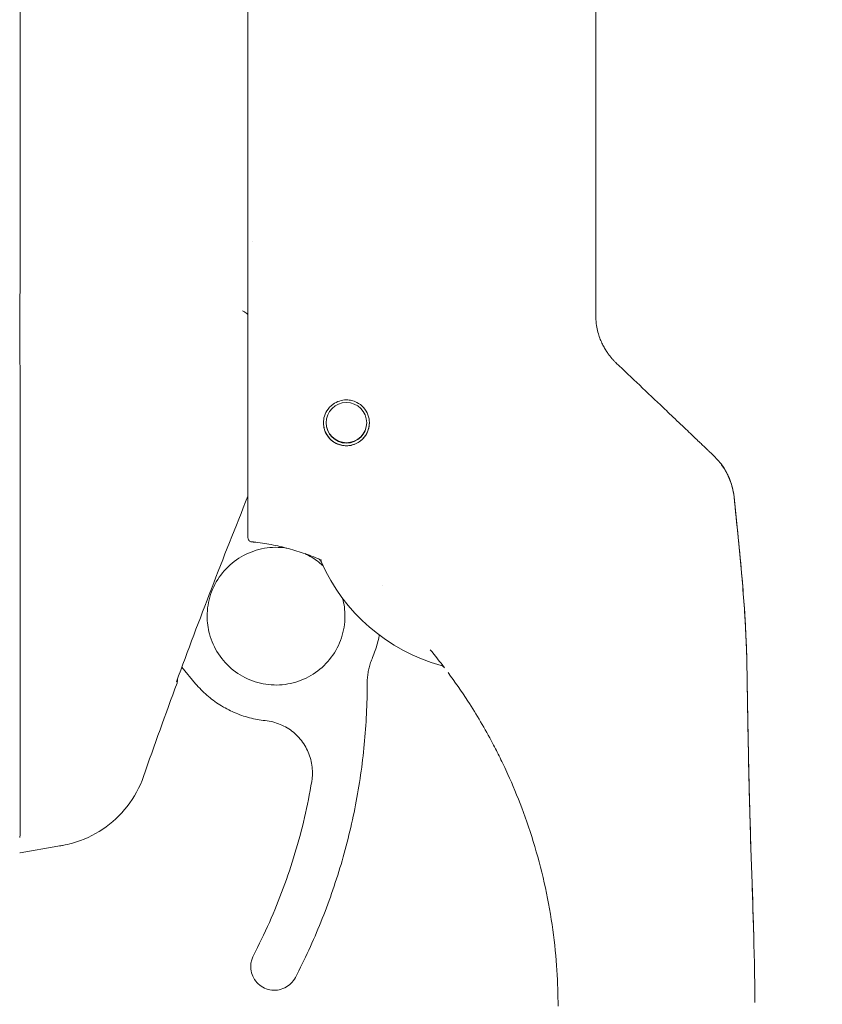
# Model space of a CAD drawing. Header units: inches. Extents: x 3 to 371, y 8 to 234.
# Tile 10 of 51: x 93.56 to 95.96, y 139.42 to 142.37. Entities that reach past the tile are written whole.
import ezdxf

# ---------------------------------------------------------------- set-up
doc = ezdxf.new("R2010")
doc.units = ezdxf.units.IN
doc.header["$LTSCALE"] = 22
doc.header["$MEASUREMENT"] = 0
doc.layers.add('Dimension (ANSI)', color=7, linetype='Continuous', lineweight=5)
doc.layers.add('Visible (ANSI)', color=7, linetype='Continuous', lineweight=5)
doc.styles.add('ROMANS', font='romans.shx')
doc.dimstyles.new('Default (ANSI)', dxfattribs={"dimscale": 22, "dimtxt": 0.08, "dimasz": 0.098425, "dimexe": 0.125, "dimexo": 0.0625, "dimgap": 0.031496, "dimtad": 0, "dimtih": 1, "dimtoh": 1, "dimrnd": 1e-08, "dimzin": 0, "dimdsep": 46, "dimtxsty": 'ROMANS', "dimcen": 0.09, "dimdle": 0.393701, "dimclrd": 256, "dimclre": 256, "dimclrt": 256, "dimadec": 0, "dimazin": 0, "dimtfac": 1.25, "dimtofl": 0, "dimtmove": 0, "dimatfit": 3, "dimfxl": 0, "dimtolj": 1, "dimtzin": 0, "dimlwd": -1, "dimlwe": -1, "dimarcsym": 0})

# ---------------------------------------------------------------- blocks, each defined once
blk = doc.blocks.new('*D28')
at = {"layer": 'Defpoints', "color": 0}
for p in [(91.3176, 141.0554), (92.3176, 129.6058), (92.3176, 111.0904)]:
    blk.add_point(p, dxfattribs=at)
at = {"layer": 'Dimension (ANSI)'}
for p, q in [((91.3176, 139.6804), (91.3176, 126.8558)), ((89.1522, 129.6058), (86.9869, 129.6058)), ((94.483, 129.6058), (97.2188, 129.6058))]:
    blk.add_line(p, q, dxfattribs=at)
for points in [[(89.1522, 129.9667), (89.1522, 129.2449), (91.3176, 129.6058)], [(94.483, 129.9667), (94.483, 129.2449), (92.3176, 129.6058)]]:
    blk.add_solid(points, dxfattribs=at)
at = {"layer": 'Dimension (ANSI)', "insert": (97.9117, 130.4858), "char_height": 1.76, "attachment_point": 1, "style": 'ROMANS'}
blk.add_mtext('\\A1;1.00', dxfattribs=at)

msp = doc.modelspace()

# ---------------------------------------------------------------- linework, layer by layer
at = {"layer": 'Visible (ANSI)'}
for p, q in [((93.5578, 142.6211), (93.5578, 141.5571)), ((93.5578, 141.3265), (93.5578, 139.9221)), ((94.6448, 140.6714), (94.6448, 140.6714)), ((94.043, 140.4273), (94.0845, 140.3779)), ((93.6709, 139.8901), (93.5578, 139.8702)), ((93.5567, 139.8702), (93.5578, 139.8702)), ((94.2497, 139.5289), (94.2497, 139.5292))]:
    msp.add_line(p, q, dxfattribs=at)
msp.add_circle((94.5367, 141.1608), 0.061, dxfattribs=at)
for centre, radius, start, end in [((94.5367, 141.1608), 0.0689, 180.0866, 359.908), ((94.5367, 141.162), 0.061, 180.5649, 359.4351), ((94.5367, 141.1617), 0.061, 180.426, 359.574), ((94.5367, 141.1614), 0.061, 180.2801, 359.7199), ((94.9666, 140.9643), 0.5512, 203.6685, 254.6398), ((108.8027, 134.9278), 15.748, 159.74434, 160.82859)]:
    msp.add_arc(centre, radius, start, end, dxfattribs=at)
for centre, major_axis, ratio, start_param, end_param in [((95.5502, 141.522), (-0.2377, -0.1397), 0.832675, 0.198438, 0.234151), ((95.5036, 140.9187), (-0.0314, 0.1943), 0.999998, 4.712389, 5.363425), ((95.5036, 140.918), (0.1958, 0.0203), 0.999993, 0, 0.529728), ((94.4551, 140.7298), (0.0081, 0.0184), 0.957139, 6.283185, 6.286793), ((94.7727, 140.4671), (0.0155, 0.0128), 0.76332, 6.282539, 6.283187), ((94.9666, 140.9645), (0.5314, -0.1463), 0.999999, 4.712389, 4.712395), ((93.1043, 139.8702), (0.4534, 0.0534), 0.162943, 6.195184, 6.264012)]:
    msp.add_ellipse(centre, major_axis=major_axis, ratio=ratio, start_param=start_param, end_param=end_param, dxfattribs=at)
for points, knots in [([(94.2414, 142.4749), (94.2414, 142.3899), (94.2414, 142.3082), (94.2414, 142.2288), (94.2414, 142.1495), (94.2414, 142.0726), (94.2414, 142.0002), (94.2414, 141.9279), (94.2414, 141.8601), (94.2414, 141.7894), (94.2414, 141.7188), (94.2414, 141.6452), (94.2414, 141.5712)], [0, 0, 0, 0, 0.25, 0.25, 0.25, 0.5, 0.5, 0.5, 0.75, 0.75, 0.75, 1, 1, 1, 1]), ([(95.2847, 141.8713), (95.2847, 141.8802), (95.2847, 141.8896), (95.2847, 141.8995), (95.2847, 141.9093), (95.2847, 141.9197), (95.2847, 141.9305), (95.2847, 141.9413), (95.2847, 141.9526), (95.2847, 141.9644), (95.2847, 141.9762), (95.2847, 141.9885), (95.2847, 142.0013), (95.2847, 142.0141), (95.2847, 142.0275), (95.2847, 142.0414), (95.2847, 142.0553), (95.2847, 142.0697), (95.2847, 142.0847), (95.2847, 142.0996), (95.2847, 142.1152), (95.2847, 142.1313), (95.2847, 142.1474), (95.2847, 142.1642), (95.2847, 142.1814), (95.2847, 142.1986), (95.2847, 142.2164), (95.2847, 142.2345), (95.2847, 142.2527), (95.2847, 142.2714), (95.2847, 142.2891), (95.2847, 142.3068), (95.2847, 142.3236), (95.2847, 142.3387), (95.2847, 142.3539), (95.2847, 142.3673), (95.2847, 142.3793), (95.2847, 142.3914), (95.2847, 142.4019), (95.2847, 142.4112), (95.2847, 142.4205), (95.2847, 142.4285), (95.2847, 142.4356), (95.2847, 142.4426), (95.2847, 142.4486), (95.2847, 142.4538), (95.2847, 142.459), (95.2847, 142.4633), (95.2847, 142.467), (95.2847, 142.4706), (95.2847, 142.4736), (95.2847, 142.476), (95.2847, 142.4784), (95.2847, 142.4802), (95.2847, 142.4816), (95.2847, 142.483), (95.2847, 142.484), (95.2847, 142.4846), (95.2847, 142.4852), (95.2847, 142.4855), (95.2847, 142.4855)], [0, 0, 0, 0, 0.05, 0.05, 0.05, 0.1, 0.1, 0.1, 0.15, 0.15, 0.15, 0.2, 0.2, 0.2, 0.25, 0.25, 0.25, 0.3, 0.3, 0.3, 0.35, 0.35, 0.35, 0.4, 0.4, 0.4, 0.45, 0.45, 0.45, 0.5, 0.5, 0.5, 0.55, 0.55, 0.55, 0.6, 0.6, 0.6, 0.65, 0.65, 0.65, 0.7, 0.7, 0.7, 0.75, 0.75, 0.75, 0.8, 0.8, 0.8, 0.85, 0.85, 0.85, 0.9, 0.9, 0.9, 0.95, 0.95, 0.95, 1, 1, 1, 1]), ([(95.2847, 141.4815), (95.2847, 141.5223), (95.2847, 141.5639), (95.2847, 141.6064), (95.2847, 141.6489), (95.2847, 141.6923), (95.2847, 141.7364), (95.2847, 141.7806), (95.2847, 141.8255), (95.2847, 141.8713)], [0, 0, 0, 0, 0.3333333, 0.3333333, 0.3333333, 0.6666667, 0.6666667, 0.6666667, 1, 1, 1, 1]), ([(93.5577, 141.5557), (93.5573, 141.517), (93.5571, 141.4784), (93.5571, 141.4019), (93.5573, 141.3643), (93.5577, 141.3278)], [-0.5896434, -0.5896434, -0.5896434, -0.5896434, -0.2948439, -0.2948439, 0, 0, 0, 0]), ([(94.2414, 141.5712), (94.2414, 141.5613), (94.2414, 141.5512), (94.2414, 141.5407), (94.2414, 141.5302), (94.2414, 141.5192), (94.2414, 141.5085), (94.2414, 141.4978), (94.2414, 141.4873), (94.2414, 141.4769), (94.2414, 141.4665), (94.2414, 141.4562), (94.2414, 141.446), (94.2414, 141.4358), (94.2414, 141.4257), (94.2414, 141.4158), (94.2414, 141.406), (94.2414, 141.3963), (94.2414, 141.3863), (94.2414, 141.3764), (94.2414, 141.3662), (94.2414, 141.3555), (94.2414, 141.3448), (94.2414, 141.3335), (94.2414, 141.3221), (94.2414, 141.3108), (94.2414, 141.2992), (94.2414, 141.2875), (94.2414, 141.2758), (94.2414, 141.264), (94.2414, 141.252), (94.2414, 141.2401), (94.2414, 141.228), (94.2414, 141.2158), (94.2414, 141.2037), (94.2414, 141.1915), (94.2414, 141.1793), (94.2414, 141.1671), (94.2414, 141.1549), (94.2414, 141.1426), (94.2414, 141.1303), (94.2414, 141.1178), (94.2414, 141.1061), (94.2414, 141.0945), (94.2414, 141.0836), (94.2414, 141.0738), (94.2414, 141.0639), (94.2414, 141.055), (94.2414, 141.0467), (94.2414, 141.0384), (94.2414, 141.0307), (94.2414, 141.0235), (94.2414, 141.0162), (94.2414, 141.0093), (94.2414, 141.0027), (94.2414, 140.996), (94.2414, 140.9895), (94.2414, 140.9831), (94.2414, 140.9767), (94.2414, 140.9705), (94.2414, 140.9643), (94.2414, 140.9581), (94.2414, 140.952), (94.2414, 140.9459), (94.2414, 140.9398), (94.2414, 140.9338), (94.2414, 140.9278), (94.2414, 140.9218), (94.2414, 140.916), (94.2414, 140.9107), (94.2414, 140.9054), (94.2414, 140.9006), (94.2414, 140.8962), (94.2414, 140.8918), (94.2414, 140.8879), (94.2414, 140.8844), (94.2414, 140.8808), (94.2414, 140.8776), (94.2414, 140.8746), (94.2414, 140.8717), (94.2414, 140.869), (94.2414, 140.8665), (94.2414, 140.8641), (94.2414, 140.8619), (94.2414, 140.8598), (94.2414, 140.8578), (94.2414, 140.8559), (94.2414, 140.8542), (94.2414, 140.8524), (94.2414, 140.8508), (94.2414, 140.8492), (94.2414, 140.8477), (94.2414, 140.8462), (94.2414, 140.8448), (94.2414, 140.8434), (94.2414, 140.842), (94.2414, 140.8407), (94.2414, 140.8393), (94.2414, 140.838), (94.2414, 140.8366), (94.2414, 140.8353), (94.2414, 140.8339), (94.2414, 140.8326), (94.2414, 140.8313), (94.2414, 140.8301), (94.2414, 140.829), (94.2414, 140.8279), (94.2414, 140.827), (94.2414, 140.8261), (94.2414, 140.8253), (94.2414, 140.8245), (94.2414, 140.8239), (94.2414, 140.8232), (94.2414, 140.8226), (94.2414, 140.822), (94.2414, 140.8215), (94.2414, 140.821), (94.2414, 140.8205), (94.2414, 140.8201), (94.2414, 140.8197), (94.2414, 140.8193), (94.2414, 140.819), (94.2414, 140.8186), (94.2414, 140.8184), (94.2414, 140.8181), (94.2414, 140.8178), (94.2414, 140.8176), (94.2414, 140.8173), (94.2414, 140.8171), (94.2414, 140.8169), (94.2414, 140.8168), (94.2414, 140.8166), (94.2414, 140.8164), (94.2414, 140.8163), (94.2414, 140.8162), (94.2414, 140.8161), (94.2414, 140.816), (94.2414, 140.8159), (94.2414, 140.8158), (94.2414, 140.8157), (94.2414, 140.8156), (94.2414, 140.8156), (94.2414, 140.8155), (94.2414, 140.8155), (94.2414, 140.8154), (94.2414, 140.8154), (94.2414, 140.8154), (94.2414, 140.8154), (94.2414, 140.8153), (94.2414, 140.8153), (94.2414, 140.8153)], [0, 0, 0, 0, 0.02, 0.02, 0.02, 0.04, 0.04, 0.04, 0.06, 0.06, 0.06, 0.08, 0.08, 0.08, 0.1, 0.1, 0.1, 0.12, 0.12, 0.12, 0.14, 0.14, 0.14, 0.16, 0.16, 0.16, 0.18, 0.18, 0.18, 0.2, 0.2, 0.2, 0.22, 0.22, 0.22, 0.24, 0.24, 0.24, 0.26, 0.26, 0.26, 0.28, 0.28, 0.28, 0.3, 0.3, 0.3, 0.32, 0.32, 0.32, 0.34, 0.34, 0.34, 0.36, 0.36, 0.36, 0.38, 0.38, 0.38, 0.4, 0.4, 0.4, 0.42, 0.42, 0.42, 0.44, 0.44, 0.44, 0.46, 0.46, 0.46, 0.48, 0.48, 0.48, 0.5, 0.5, 0.5, 0.52, 0.52, 0.52, 0.54, 0.54, 0.54, 0.56, 0.56, 0.56, 0.58, 0.58, 0.58, 0.6, 0.6, 0.6, 0.62, 0.62, 0.62, 0.64, 0.64, 0.64, 0.66, 0.66, 0.66, 0.68, 0.68, 0.68, 0.7, 0.7, 0.7, 0.72, 0.72, 0.72, 0.74, 0.74, 0.74, 0.76, 0.76, 0.76, 0.78, 0.78, 0.78, 0.8, 0.8, 0.8, 0.82, 0.82, 0.82, 0.84, 0.84, 0.84, 0.86, 0.86, 0.86, 0.88, 0.88, 0.88, 0.9, 0.9, 0.9, 0.92, 0.92, 0.92, 0.94, 0.94, 0.94, 0.96, 0.96, 0.96, 0.98, 0.98, 0.98, 1, 1, 1, 1]), ([(94.2407, 141.4836), (94.2401, 141.4855), (94.2392, 141.4872), (94.2378, 141.4888), (94.2365, 141.4903), (94.2346, 141.4917), (94.2325, 141.4931), (94.2303, 141.4944), (94.2278, 141.4957), (94.2252, 141.497)], [0, 0, 0, 0, 0.333333, 0.333333, 0.333333, 0.666667, 0.666667, 0.666667, 1, 1, 1, 1]), ([(94.2407, 141.4836), (94.241, 141.4825), (94.2412, 141.4805), (94.2414, 141.4759), (94.2414, 141.4734), (94.2414, 141.4711)], [-0.03976287, -0.03976287, -0.03976287, -0.03976287, -0.01919123, -0.01919123, 0, 0, 0, 0]), ([(95.2847, 141.483), (95.2847, 141.4744), (95.2853, 141.4663), (95.2862, 141.4587), (95.2872, 141.4511), (95.2885, 141.4441), (95.2901, 141.4375), (95.2916, 141.431), (95.2934, 141.4249), (95.2953, 141.4193), (95.2973, 141.4136), (95.2993, 141.4084), (95.3014, 141.4036), (95.3036, 141.3988), (95.3057, 141.3944), (95.3079, 141.3903), (95.3101, 141.3862), (95.3123, 141.3824), (95.3145, 141.3789), (95.3167, 141.3753), (95.3189, 141.3721), (95.321, 141.369), (95.3232, 141.366), (95.3253, 141.3631), (95.3275, 141.3605), (95.3296, 141.3578), (95.3317, 141.3553), (95.3338, 141.3529), (95.3359, 141.3505), (95.338, 141.3482), (95.3401, 141.346)], [0, 0, 0, 0, 0.1, 0.1, 0.1, 0.2, 0.2, 0.2, 0.3, 0.3, 0.3, 0.4, 0.4, 0.4, 0.5, 0.5, 0.5, 0.6, 0.6, 0.6, 0.7, 0.7, 0.7, 0.8, 0.8, 0.8, 0.9, 0.9, 0.9, 1, 1, 1, 1]), ([(94.5367, 141.0917), (94.5315, 141.0917), (94.5263, 141.0923), (94.5161, 141.0946), (94.5111, 141.0964), (94.499, 141.1023), (94.4925, 141.1072), (94.4807, 141.1195), (94.4759, 141.127), (94.4701, 141.1417), (94.4685, 141.1487), (94.4675, 141.1624), (94.468, 141.169), (94.4711, 141.1829), (94.474, 141.19), (94.4827, 141.2042), (94.4889, 141.211), (94.5023, 141.2206), (94.5087, 141.2239), (94.5224, 141.2283), (94.5295, 141.2294), (94.5367, 141.2294)], [-0.5739281, -0.5739281, -0.5739281, -0.5739281, -0.533814, -0.533814, -0.4939143, -0.4939143, -0.4307597, -0.4307597, -0.3597657, -0.3597657, -0.3005984, -0.3005984, -0.2454531, -0.2454531, -0.1831514, -0.1831514, -0.1104073, -0.1104073, -0.0546787, -0.0546787, -0.000001, -0.000001, -0.000001, -0.000001]), ([(94.5367, 141.2294), (94.542, 141.2294), (94.5473, 141.2288), (94.5577, 141.2264), (94.5628, 141.2245), (94.5755, 141.2182), (94.5824, 141.2128), (94.594, 141.1998), (94.5984, 141.1924), (94.6041, 141.177), (94.6055, 141.1693), (94.6057, 141.1539), (94.6046, 141.1464), (94.5998, 141.1317), (94.5961, 141.1248), (94.5862, 141.1118), (94.5798, 141.1061), (94.5671, 141.0984), (94.5613, 141.0959), (94.5492, 141.0925), (94.543, 141.0917), (94.5367, 141.0917)], [-0.5692874, -0.5692874, -0.5692874, -0.5692874, -0.5288858, -0.5288858, -0.4876841, -0.4876841, -0.4202422, -0.4202422, -0.3530717, -0.3530717, -0.2912927, -0.2912927, -0.2304014, -0.2304014, -0.1671779, -0.1671779, -0.0985288, -0.0985288, -0.0485921, -0.0485921, -0.000001, -0.000001, -0.000001, -0.000001]), ([(95.4874, 141.2058), (95.4931, 141.2003), (95.4994, 141.1944), (95.5063, 141.1879), (95.5131, 141.1813), (95.5207, 141.1741), (95.5282, 141.167), (95.5356, 141.16), (95.5429, 141.153), (95.5497, 141.1465), (95.5565, 141.1401), (95.5627, 141.1342), (95.5685, 141.1287), (95.5743, 141.1232), (95.5795, 141.1182), (95.5843, 141.1136), (95.5892, 141.109), (95.5935, 141.1049), (95.5975, 141.1011), (95.6015, 141.0973), (95.6051, 141.0938), (95.6084, 141.0907), (95.6117, 141.0876), (95.6146, 141.0848), (95.6172, 141.0824), (95.6198, 141.0799), (95.6221, 141.0777), (95.6241, 141.0758), (95.6261, 141.0738), (95.6279, 141.0722), (95.6294, 141.0707), (95.631, 141.0693), (95.6322, 141.068), (95.6334, 141.067), (95.6345, 141.0659), (95.6354, 141.065), (95.6361, 141.0643), (95.6369, 141.0636), (95.6375, 141.063), (95.6379, 141.0626), (95.6384, 141.0622), (95.6387, 141.0619), (95.6389, 141.0617), (95.6391, 141.0615), (95.6392, 141.0614), (95.6392, 141.0614)], [0, 0, 0, 0, 0.0666667, 0.0666667, 0.0666667, 0.1333333, 0.1333333, 0.1333333, 0.2, 0.2, 0.2, 0.2666667, 0.2666667, 0.2666667, 0.3333333, 0.3333333, 0.3333333, 0.4, 0.4, 0.4, 0.4666667, 0.4666667, 0.4666667, 0.5333333, 0.5333333, 0.5333333, 0.6, 0.6, 0.6, 0.6666667, 0.6666667, 0.6666667, 0.7333333, 0.7333333, 0.7333333, 0.8, 0.8, 0.8, 0.8666667, 0.8666667, 0.8666667, 0.9333333, 0.9333333, 0.9333333, 1, 1, 1, 1]), ([(95.6802, 141.0053), (95.6802, 141.0053), (95.6803, 141.0053), (95.6808, 141.0042), (95.6824, 141.0011), (95.6861, 140.9922), (95.6874, 140.9891), (95.6907, 140.9799), (95.6929, 140.9731), (95.6968, 140.9572), (95.6985, 140.948), (95.6994, 140.9386)], [0.3053987, 0.3053987, 0.3053987, 0.3053987, 0.3282616, 0.3282616, 0.4478101, 0.4478101, 0.4954122, 0.4954122, 0.5678673, 0.5678673, 0.6460099, 0.6460099, 0.6460099, 0.6460099]), ([(95.6994, 140.9386), (95.7079, 140.857), (95.7165, 140.7754), (95.7287, 140.6324), (95.7331, 140.5709), (95.7363, 140.498), (95.7367, 140.4865), (95.7372, 140.4711), (95.7373, 140.467), (95.7375, 140.4592), (95.7376, 140.4554), (95.7377, 140.4506), (95.7378, 140.4491), (95.7379, 140.4453), (95.7379, 140.4436), (95.738, 140.4371), (95.738, 140.4371), (95.738, 140.436), (95.738, 140.4359), (95.738, 140.4359)], [0.000007, 0.000007, 0.000007, 0.000007, 0.62501, 0.62501, 1.093866, 1.093866, 1.181845, 1.181845, 1.213164, 1.213164, 1.244798, 1.244798, 1.260531, 1.260531, 1.292347, 1.292347, 1.419912, 1.419912, 1.535065, 1.535065, 1.535065, 1.535065]), ([(95.7381, 140.4323), (95.7371, 140.4889), (95.7343, 140.5466), (95.7304, 140.6042), (95.7264, 140.662), (95.7213, 140.7197), (95.7159, 140.7757), (95.7105, 140.8317), (95.7048, 140.886), (95.6994, 140.9383)], [0.0020287, 0.0020287, 0.0020287, 0.0020287, 0.3333333, 0.3333333, 0.3333333, 0.6666667, 0.6666667, 0.6666667, 1, 1, 1, 1]), ([(94.2521, 140.8036), (94.2507, 140.8037), (94.2494, 140.8041), (94.2468, 140.8053), (94.2456, 140.8062), (94.2435, 140.8085), (94.2427, 140.8098), (94.2417, 140.8125), (94.2414, 140.8139), (94.2414, 140.8153)], [0, 0, 0, 0, 0.01021357, 0.01021357, 0.02188893, 0.02188893, 0.03336269, 0.03336269, 0.0441913, 0.0441913, 0.0441913, 0.0441913]), ([(94.119, 140.5804), (94.119, 140.6025), (94.1225, 140.6245), (94.1364, 140.6664), (94.1467, 140.6862), (94.173, 140.7216), (94.189, 140.7371), (94.2252, 140.7624), (94.2453, 140.7721), (94.2875, 140.7848), (94.3096, 140.7877), (94.3406, 140.7868), (94.3495, 140.786), (94.3582, 140.7846)], [5.934696, 5.934696, 5.934696, 5.934696, 6.254696, 6.254696, 6.574696, 6.574696, 6.894696, 6.894696, 7.214696, 7.214696, 7.534696, 7.534696, 7.663835, 7.663835, 7.663835, 7.663835]), ([(94.2521, 140.8036), (94.2531, 140.8035), (94.2541, 140.8034), (94.2561, 140.8032), (94.2571, 140.803), (94.2581, 140.8029)], [-0.01552729, -0.01552729, -0.01552729, -0.01552729, -0.00775591, -0.00775591, -0.00000008, -0.00000008, -0.00000008, -0.00000008]), ([(94.4631, 140.7482), (94.4469, 140.7553), (94.4304, 140.7618), (94.4137, 140.7677), (94.397, 140.7735), (94.38, 140.7787), (94.3629, 140.7833), (94.3458, 140.7879), (94.3285, 140.7918), (94.311, 140.7951), (94.2935, 140.7984), (94.2759, 140.801), (94.2581, 140.8029)], [0, 0, 0, 0, 0.25, 0.25, 0.25, 0.5, 0.5, 0.5, 0.75, 0.75, 0.75, 1, 1, 1, 1]), ([(94.4118, 140.7683), (94.4268, 140.7615), (94.4409, 140.7528), (94.4584, 140.7389), (94.4629, 140.7351), (94.4671, 140.7311)], [7.9353654, 7.9353654, 7.9353654, 7.9353654, 8.174696, 8.174696, 8.2594098, 8.2594098, 8.2594098, 8.2594098]), ([(94.4618, 140.743), (94.4609, 140.7449), (94.4598, 140.7467), (94.458, 140.7487), (94.4575, 140.7492), (94.4563, 140.7503), (94.4557, 140.7508), (94.4548, 140.7515), (94.4545, 140.7517), (94.4539, 140.7521), (94.4536, 140.7522), (94.4532, 140.7525), (94.453, 140.7525), (94.4529, 140.7526)], [0, 0, 0, 0, 0.01596637, 0.01596637, 0.02233044, 0.02233044, 0.03098843, 0.03098843, 0.03798263, 0.03798263, 0.04787163, 0.04787163, 0.05895512, 0.05895512, 0.05895512, 0.05895512]), ([(94.5253, 140.634), (94.5253, 140.634), (94.5253, 140.6339), (94.53, 140.6165), (94.5323, 140.5985), (94.5323, 140.5804)], [8.8139967, 8.8139967, 8.8139967, 8.8139967, 8.814696, 8.814696, 9.0762887, 9.0762887, 9.0762887, 9.0762887]), ([(94.5323, 140.5804), (94.5323, 140.5585), (94.5288, 140.5365), (94.5149, 140.4947), (94.5046, 140.4749), (94.4783, 140.4396), (94.4622, 140.424), (94.4261, 140.3987), (94.406, 140.389), (94.3638, 140.3764), (94.3416, 140.3734), (94.2976, 140.3747), (94.2756, 140.3789), (94.2342, 140.394), (94.2147, 140.4049), (94.1801, 140.4323), (94.165, 140.4487), (94.1408, 140.4856), (94.1317, 140.5059), (94.1213, 140.5446), (94.119, 140.5625), (94.119, 140.5804)], [2.794316, 2.794316, 2.794316, 2.794316, 3.113103, 3.113103, 3.433104, 3.433104, 3.753104, 3.753104, 4.073104, 4.073104, 4.393103, 4.393103, 4.713103, 4.713103, 5.033103, 5.033103, 5.353103, 5.353103, 5.673103, 5.673103, 5.933483, 5.933483, 5.933483, 5.933483]), ([(94.6354, 140.5236), (94.6353, 140.523), (94.6352, 140.5223), (94.6336, 140.5141), (94.6319, 140.5067), (94.628, 140.492), (94.6258, 140.4847), (94.6208, 140.4703), (94.6181, 140.4632), (94.6151, 140.4562)], [2.9744419, 2.9744419, 2.9744419, 2.9744419, 2.9809663, 2.9809663, 3.0535003, 3.0535003, 3.1260344, 3.1260344, 3.1985684, 3.1985684, 3.1985684, 3.1985684]), ([(94.6151, 140.4562), (94.613, 140.4513), (94.6111, 140.4463), (94.6077, 140.4363), (94.6062, 140.4311), (94.6036, 140.4208), (94.6026, 140.4156), (94.6008, 140.4051), (94.6002, 140.3998), (94.5993, 140.3892), (94.5991, 140.3839), (94.5991, 140.3786)], [6.2262096, 6.2262096, 6.2262096, 6.2262096, 6.3072936, 6.3072936, 6.3883777, 6.3883777, 6.4694617, 6.4694617, 6.5505458, 6.5505458, 6.6316298, 6.6316298, 6.6316298, 6.6316298]), ([(94.8296, 140.4275), (94.8295, 140.4275), (94.8295, 140.4276), (94.8293, 140.4278), (94.8291, 140.428), (94.8287, 140.4284), (94.8284, 140.4286), (94.8276, 140.4293), (94.827, 140.4297), (94.825, 140.431), (94.8235, 140.4318), (94.8215, 140.4325), (94.821, 140.4326), (94.8206, 140.4328)], [0.04719883, 0.04719883, 0.04719883, 0.04719883, 0.04815469, 0.04815469, 0.05124966, 0.05124966, 0.05434471, 0.05434471, 0.06057112, 0.06057112, 0.07300749, 0.07300749, 0.07679033, 0.07679033, 0.07679033, 0.07679033]), ([(95.7381, 140.431), (95.7381, 140.4306), (95.7381, 140.431), (95.7382, 140.4264), (95.7382, 140.4259), (95.7382, 140.4245), (95.7382, 140.4237), (95.7383, 140.4219), (95.7383, 140.4207), (95.7384, 140.417), (95.7384, 140.4141), (95.7386, 140.4052), (95.7387, 140.3991), (95.7389, 140.3826), (95.7391, 140.3722), (95.7398, 140.3307), (95.7403, 140.2995), (95.7424, 140.1749), (95.7443, 140.0815), (95.7509, 139.8483), (95.7567, 139.7085), (95.7603, 139.5525), (95.7607, 139.5364), (95.7612, 139.5055), (95.7614, 139.4905), (95.7618, 139.4633), (95.7619, 139.4509), (95.7619, 139.4371), (95.762, 139.4336), (95.762, 139.4277), (95.762, 139.4253), (95.762, 139.423), (95.762, 139.4227), (95.762, 139.4223), (95.762, 139.4222), (95.762, 139.422), (95.762, 139.4219), (95.762, 139.4218), (95.762, 139.4218), (95.762, 139.4218), (95.762, 139.4218), (95.762, 139.4217), (95.762, 139.4217), (95.762, 139.4217)], [0, 0, 0, 0, 0.11596, 0.11596, 0.128622, 0.128622, 0.140261, 0.140261, 0.151942, 0.151942, 0.175588, 0.175588, 0.222215, 0.222215, 0.30144, 0.30144, 0.538979, 0.538979, 1.251692, 1.251692, 2.32059, 2.32059, 2.443126, 2.443126, 2.561446, 2.561446, 2.68411, 2.68411, 2.734276, 2.734276, 2.780751, 2.780751, 2.78752, 2.78752, 2.790413, 2.790413, 2.79186, 2.79186, 2.792583, 2.792583, 2.792945, 2.792945, 2.792972, 2.792972, 2.792972, 2.792972]), ([(95.7382, 140.4278), (95.7382, 140.4278), (95.7382, 140.4277), (95.7382, 140.4276), (95.7382, 140.4274), (95.7382, 140.4256), (95.7382, 140.4249), (95.7383, 140.4228), (95.7383, 140.422), (95.7383, 140.4201), (95.7383, 140.4192), (95.7384, 140.4168), (95.7384, 140.4152), (95.7384, 140.4118), (95.7385, 140.41), (95.7386, 140.4051), (95.7386, 140.402), (95.7388, 140.3922), (95.7389, 140.3855), (95.7393, 140.3584), (95.7396, 140.3381), (95.741, 140.257), (95.742, 140.1962), (95.7452, 140.0444), (95.7478, 139.9533), (95.753, 139.7949), (95.7555, 139.7243), (95.7577, 139.6521), (95.758, 139.6421), (95.7584, 139.6282), (95.7585, 139.6233), (95.7587, 139.618), (95.7587, 139.6165), (95.7588, 139.6151), (95.7588, 139.6147), (95.7588, 139.6145), (95.7588, 139.6144), (95.7588, 139.6144)], [2.385573, 2.385573, 2.385573, 2.385573, 2.413423, 2.413423, 2.521095, 2.521095, 2.561563, 2.561563, 2.578262, 2.578262, 2.58963, 2.58963, 2.604275, 2.604275, 2.618931, 2.618931, 2.642678, 2.642678, 2.694264, 2.694264, 2.848836, 2.848836, 3.312396, 3.312396, 4.007988, 4.007988, 4.531683, 4.531683, 4.619556, 4.619556, 4.67259, 4.67259, 4.699088, 4.699088, 4.715138, 4.715138, 4.720726, 4.720726, 4.720726, 4.720726]), ([(95.0085, 140.1329), (95.005, 140.1403), (95.0013, 140.148), (94.9903, 140.1702), (94.9828, 140.1848), (94.9523, 140.2425), (94.9274, 140.2848), (94.882, 140.3549), (94.8622, 140.3835), (94.8415, 140.4115)], [0, 0, 0, 0, 0.0657042, 0.0657042, 0.190626, 0.190626, 0.565452, 0.565452, 0.8309819, 0.8309819, 0.8309819, 0.8309819]), ([(94.0294, 140.3905), (94.0295, 140.3902), (94.0296, 140.3898), (94.0298, 140.388), (94.0299, 140.3866), (94.0296, 140.3834), (94.0292, 140.3816), (94.0286, 140.38)], [0.02089473, 0.02089473, 0.02089473, 0.02089473, 0.02378842, 0.02378842, 0.03458493, 0.03458493, 0.0481264, 0.0481264, 0.0481264, 0.0481264]), ([(94.2935, 140.2671), (94.2774, 140.2688), (94.2615, 140.2717), (94.2302, 140.2799), (94.2149, 140.2852), (94.1852, 140.2981), (94.1709, 140.3056), (94.1436, 140.3229), (94.1306, 140.3326), (94.1062, 140.3539), (94.0949, 140.3655), (94.0845, 140.3779)], [4.4660699, 4.4660699, 4.4660699, 4.4660699, 4.6200535, 4.6200535, 4.774037, 4.774037, 4.9280206, 4.9280206, 5.0820042, 5.0820042, 5.2359878, 5.2359878, 5.2359878, 5.2359878]), ([(94.5991, 140.3786), (94.5991, 140.3174), (94.5962, 140.2563), (94.5845, 140.1346), (94.5757, 140.074), (94.5524, 139.954), (94.5379, 139.8945), (94.5032, 139.7773), (94.483, 139.7195), (94.4373, 139.6061), (94.4117, 139.5505), (94.3835, 139.4962)], [2.7931481, 2.7931481, 2.7931481, 2.7931481, 2.8890045, 2.8890045, 2.9848609, 2.9848609, 3.0807173, 3.0807173, 3.1765737, 3.1765737, 3.27243, 3.27243, 3.27243, 3.27243]), ([(94.2935, 140.2671), (94.3089, 140.2656), (94.324, 140.2617), (94.3524, 140.2498), (94.3658, 140.2418), (94.3896, 140.2222), (94.4, 140.2106), (94.4171, 140.1849), (94.4237, 140.1708), (94.4327, 140.1413), (94.4349, 140.1259), (94.4349, 140.1105)], [1.324477, 1.324477, 1.324477, 1.324477, 1.618202, 1.618202, 1.911928, 1.911928, 2.205653, 2.205653, 2.499378, 2.499378, 2.793103, 2.793103, 2.793103, 2.793103]), ([(93.9281, 140.0994), (93.9169, 140.0673), (93.9002, 140.0366), (93.8588, 139.9833), (93.8338, 139.9599), (93.7782, 139.9226), (93.747, 139.9083), (93.7051, 139.8967), (93.6952, 139.8944), (93.6853, 139.8927)], [0.0000069, 0.0000069, 0.0000069, 0.0000069, 0.2593885, 0.2593885, 0.5141368, 0.5141368, 0.7690513, 0.7690513, 0.8459641, 0.8459641, 0.8459641, 0.8459641]), ([(94.4349, 140.1105), (94.4349, 140.1088), (94.4349, 140.1071), (94.4348, 140.1037), (94.4347, 140.102), (94.4345, 140.0985), (94.4343, 140.0967), (94.434, 140.0932), (94.4338, 140.0915), (94.4333, 140.088), (94.433, 140.0863), (94.4328, 140.0846)], [2.7946953, 2.7946953, 2.7946953, 2.7946953, 2.8264876, 2.8264876, 2.8598718, 2.8598718, 2.893256, 2.893256, 2.9266401, 2.9266401, 2.9600243, 2.9600243, 2.9600243, 2.9600243]), ([(95.1715, 139.4101), (95.1715, 139.4439), (95.1705, 139.4797), (95.168, 139.5182), (95.1655, 139.5567), (95.1615, 139.5979), (95.1558, 139.6395), (95.15, 139.6812), (95.1426, 139.7234), (95.1336, 139.7652), (95.1246, 139.8071), (95.1139, 139.8487), (95.1019, 139.8891), (95.0899, 139.9295), (95.0766, 139.9688), (95.0629, 140.0051), (95.0491, 140.0414), (95.0351, 140.0748), (95.021, 140.1059)], [0, 0, 0, 0, 0.166667, 0.166667, 0.166667, 0.333333, 0.333333, 0.333333, 0.5, 0.5, 0.5, 0.666667, 0.666667, 0.666667, 0.833333, 0.833333, 0.833333, 1, 1, 1, 1]), ([(94.4328, 140.0846), (94.4266, 140.0482), (94.4194, 140.012), (94.4026, 139.9401), (94.3931, 139.9044), (94.3718, 139.8338), (94.3601, 139.7988), (94.3345, 139.7295), (94.3206, 139.6953), (94.2907, 139.6279), (94.2747, 139.5946), (94.2577, 139.5619)], [2.9600243, 2.9600243, 2.9600243, 2.9600243, 3.0225055, 3.0225055, 3.0849866, 3.0849866, 3.1474678, 3.1474678, 3.2099489, 3.2099489, 3.27243, 3.27243, 3.27243, 3.27243]), ([(93.6853, 139.8927), (93.6852, 139.8927), (93.6851, 139.8926), (93.6847, 139.8926), (93.6838, 139.8924), (93.6822, 139.8921), (93.6799, 139.8917), (93.6776, 139.8913), (93.6746, 139.8908), (93.6709, 139.8901)], [0.4993907, 0.4993907, 0.4993907, 0.4993907, 0.6, 0.6, 0.6, 0.8, 0.8, 0.8, 1, 1, 1, 1]), ([(94.2497, 139.5292), (94.2497, 139.5314), (94.2498, 139.5337), (94.2503, 139.5382), (94.2506, 139.5405), (94.2515, 139.5449), (94.252, 139.5471), (94.2533, 139.5514), (94.254, 139.5536), (94.2557, 139.5578), (94.2567, 139.5598), (94.2577, 139.5619)], [5.9346961, 5.9346961, 5.9346961, 5.9346961, 6.0305614, 6.0305614, 6.1264267, 6.1264267, 6.2222921, 6.2222921, 6.3181574, 6.3181574, 6.4140227, 6.4140227, 6.4140227, 6.4140227]), ([(94.3835, 139.4962), (94.38, 139.4895), (94.3754, 139.4834), (94.3646, 139.4728), (94.3583, 139.4685), (94.3447, 139.4619), (94.3374, 139.4597), (94.3224, 139.4577), (94.3147, 139.4579), (94.2999, 139.4607), (94.2927, 139.4633), (94.2795, 139.4707), (94.2735, 139.4754), (94.2633, 139.4866), (94.2591, 139.493), (94.2529, 139.5068), (94.2509, 139.5142), (94.2499, 139.5241), (94.2497, 139.5265), (94.2497, 139.5289)], [3.27243, 3.27243, 3.27243, 3.27243, 3.59243, 3.59243, 3.91243, 3.91243, 4.23243, 4.23243, 4.55243, 4.55243, 4.87243, 4.87243, 5.19243, 5.19243, 5.51243, 5.51243, 5.83243, 5.83243, 5.934696, 5.934696, 5.934696, 5.934696])]:
    msp.add_open_spline(points, degree=3, knots=knots, dxfattribs=at)
for points in [[(94.2542, 141.7039), (94.2542, 141.7039), (94.2542, 141.7039), (94.2542, 141.7039)], [(93.5577, 141.5557), (93.5577, 141.5562), (93.5578, 141.5566), (93.5578, 141.5571)], [(95.3461, 141.3401), (95.3928, 141.2957), (95.4399, 141.2509), (95.4874, 141.2058)], [(93.5578, 141.3265), (93.5578, 141.3269), (93.5577, 141.3273), (93.5577, 141.3278)], [(94.2414, 140.9404), (94.1671, 140.7561), (94.0953, 140.5706), (94.027, 140.3839)], [(95.6994, 140.9385), (95.6994, 140.9385), (95.6994, 140.9385), (95.6994, 140.9385)], [(94.4633, 140.7481), (94.4633, 140.7482), (94.4632, 140.7482), (94.4631, 140.7482)], [(94.8311, 140.4255), (94.8174, 140.4436), (94.8031, 140.4618), (94.7882, 140.4799)], [(95.7381, 140.432), (95.7378, 140.4481), (95.7374, 140.4643), (95.7369, 140.4805)], [(95.7381, 140.431), (95.7381, 140.4313), (95.7381, 140.4317), (95.7381, 140.432)], [(94.027, 140.3839), (94.027, 140.3839), (94.027, 140.3839), (94.027, 140.3839)], [(94.0286, 140.38), (94.0286, 140.38), (94.0286, 140.38), (94.0286, 140.38)], [(95.021, 140.1059), (95.017, 140.1148), (95.0128, 140.1238), (95.0085, 140.1329)]]:
    msp.add_open_spline(points, degree=3, dxfattribs=at)

# ---------------------------------------------------------------- dimensions: what is measured, and where the dimension line sits
at = {"layer": 'Dimension (ANSI)'}
dim = msp.add_linear_dim(base=(92.3176, 129.6058), p1=(91.3176, 141.0554), p2=(92.3176, 111.0904), angle=180, dimstyle='Default (ANSI)', override={"dimtih": 0, "dimtoh": 0, "dimdec": 2, "dimse2": 1, "dimtp": 0, "dimtm": 0, "dimtdec": 2, "dimatfit": 1}, dxfattribs=at)
dim.commit()
dim.dimension.update_dxf_attribs({"geometry": '*D28', "text_midpoint": (100.4679, 129.6058), "dimtype": 160})

doc.saveas('drawing.dxf')
